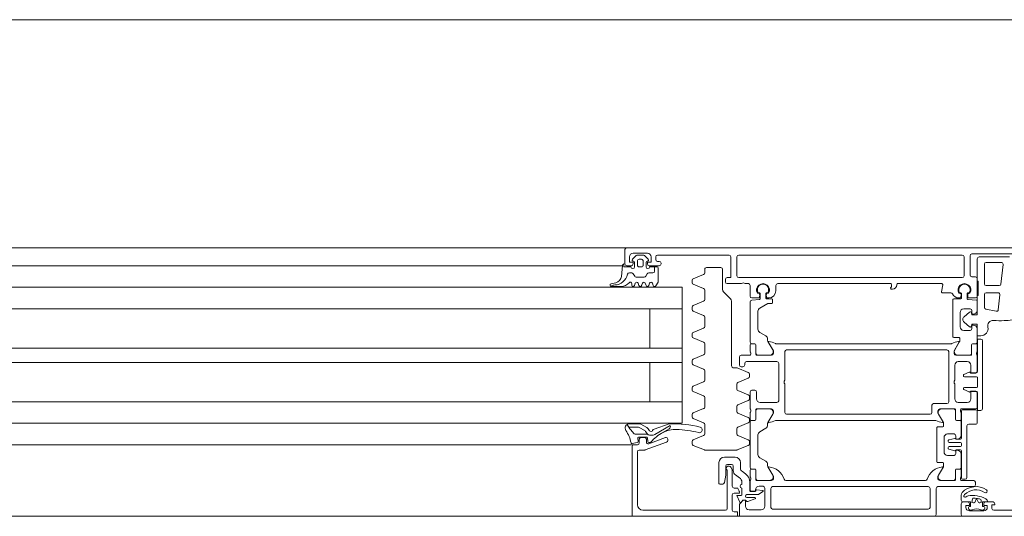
# Model space of a CAD drawing. Header units: centimetres. Extents: x -2424 to 1783, y 5 to 2907.
# Tile 84 of 99: x 365 to 392, y 1664 to 1678. Entities that reach past the tile are written whole.
import ezdxf

# ---------------------------------------------------------------- set-up
doc = ezdxf.new("R2010")
doc.units = ezdxf.units.CM
doc.linetypes.add('Długa kreska', pattern=[142.875, 95.25, -47.625])
for name, color, linetype, lineweight in [('A-DETL', 90, 'Continuous', 9), ('A-DETL-GENF', 92, 'Continuous', 9), ('A-DOOR', 31, 'Continuous', 13)]:
    doc.layers.add(name, color=color, linetype=linetype, lineweight=lineweight)

msp = doc.modelspace()

# ---------------------------------------------------------------- linework, layer by layer
at = {"layer": 'A-DETL', "color": 251, "linetype": 'Długa kreska', "lineweight": 9}
msp.add_line((536.377, 1678.001), (3.377, 1678.001), dxfattribs=at)
at = {"layer": 'A-DETL-GENF', "color": 251, "lineweight": 9}
for p, q in [((339.277, 1671.626), (488.477, 1671.626)), ((359.377, 1671.126), (378.227, 1671.126)), ((359.377, 1670.526), (378.227, 1670.526)), ((359.377, 1669.926), (378.227, 1669.926)), ((359.377, 1668.826), (378.227, 1668.826)), ((359.377, 1668.426), (378.227, 1668.426)), ((359.377, 1667.326), (378.227, 1667.326)), ((359.377, 1666.726), (378.227, 1666.726)), ((378.227, 1666.126), (354.864, 1666.126)), ((489.377, 1664.126), (338.377, 1664.126))]:
    msp.add_line(p, q, dxfattribs=at)
at = {"layer": 'A-DOOR', "color": 251, "lineweight": 9}
for p, q in [((381.627, 1671.626), (376.427, 1671.626)), ((381.577, 1671.176), (381.577, 1671.576)), ((381.627, 1671.626), (393.427, 1671.626)), ((382.207, 1671.476), (381.807, 1671.476)), ((392.567, 1671.456), (391.277, 1671.456)), ((381.786, 1671.307), (381.89, 1671.411)), ((381.817, 1671.256), (381.807, 1671.256)), ((381.847, 1671.096), (381.847, 1671.226)), ((381.925, 1671.426), (382.089, 1671.426)), ((381.927, 1671.256), (381.927, 1671.146)), ((382.037, 1671.306), (381.977, 1671.306)), ((382.087, 1671.146), (382.087, 1671.256)), ((382.124, 1671.411), (382.228, 1671.307)), ((382.167, 1671.226), (382.167, 1671.096)), ((382.207, 1671.256), (382.197, 1671.256)), ((382.437, 1671.376), (382.437, 1671.296)), ((384.487, 1671.426), (382.487, 1671.426)), ((382.487, 1671.246), (382.537, 1671.246)), ((382.587, 1671.196), (382.587, 1671.176)), ((384.707, 1671.376), (384.707, 1670.846)), ((391.007, 1671.426), (384.757, 1671.426)), ((391.057, 1670.846), (391.057, 1671.376)), ((391.227, 1671.406), (391.227, 1670.866)), ((392.327, 1671.371), (391.477, 1671.371)), ((391.677, 1671.221), (392.097, 1671.221)), ((381.505, 1671.126), (376.427, 1671.126)), ((381.48, 1670.828), (381.507, 1671.136)), ((381.757, 1671.126), (381.627, 1671.126)), ((381.766, 1670.926), (381.701, 1670.926)), ((381.977, 1671.096), (382.037, 1671.096)), ((382.355, 1670.926), (382.244, 1670.926)), ((382.537, 1671.126), (382.257, 1671.126)), ((382.267, 1671.096), (382.477, 1671.096)), ((382.405, 1671.096), (382.405, 1670.976)), ((383.807, 1670.929), (383.807, 1671.026)), ((383.857, 1671.076), (384.257, 1671.076)), ((384.307, 1671.026), (384.307, 1670.467)), ((391.627, 1670.621), (391.627, 1671.171)), ((392.146, 1671.165), (392.089, 1670.615)), ((381.193, 1670.625), (381.319, 1670.649)), ((381.85, 1670.831), (381.809, 1670.901)), ((381.868, 1670.636), (381.845, 1670.575)), ((382.117, 1670.806), (381.893, 1670.806)), ((381.968, 1670.575), (381.945, 1670.636)), ((382.068, 1670.636), (382.045, 1670.575)), ((382.168, 1670.575), (382.145, 1670.636)), ((382.2, 1670.901), (382.16, 1670.831)), ((382.268, 1670.636), (382.245, 1670.575)), ((382.368, 1670.575), (382.345, 1670.636)), ((383.457, 1670.723), (383.457, 1670.648)), ((383.488, 1670.763), (383.776, 1670.883)), ((384.387, 1670.676), (384.387, 1670.746)), ((384.757, 1670.796), (391.007, 1670.796)), ((391.277, 1670.816), (391.377, 1670.816)), ((391.427, 1670.766), (391.427, 1670.276)), ((381.203, 1670.568), (381.176, 1670.554)), ((381.468, 1670.546), (381.2, 1670.546)), ((381.767, 1670.586), (381.767, 1670.626)), ((383.776, 1670.488), (383.488, 1670.608)), ((383.807, 1670.179), (383.807, 1670.442)), ((384.336, 1670.396), (384.528, 1670.205)), ((384.837, 1670.626), (384.437, 1670.626)), ((385.027, 1670.626), (384.937, 1670.626)), ((385.077, 1670.276), (385.077, 1670.576)), ((385.281, 1670.356), (385.314, 1670.356)), ((385.337, 1670.366), (385.301, 1670.366)), ((385.572, 1670.366), (385.537, 1670.366)), ((385.559, 1670.356), (385.593, 1670.356)), ((385.797, 1670.576), (385.797, 1670.426)), ((389.007, 1670.626), (385.847, 1670.626)), ((389.057, 1670.476), (389.022, 1670.476)), ((389.177, 1670.606), (389.177, 1670.596)), ((390.435, 1670.626), (389.197, 1670.626)), ((390.427, 1670.401), (390.464, 1670.59)), ((390.687, 1670.366), (390.457, 1670.366)), ((390.911, 1670.356), (390.944, 1670.356)), ((390.931, 1670.366), (390.967, 1670.366)), ((391.167, 1670.366), (391.202, 1670.366)), ((391.189, 1670.356), (391.223, 1670.356)), ((392.039, 1670.571), (391.677, 1670.571)), ((391.677, 1670.371), (392.007, 1670.371)), ((383.488, 1670.013), (383.776, 1670.133)), ((384.557, 1670.134), (384.557, 1668.326)), ((385.077, 1668.997), (385.077, 1670.115)), ((385.122, 1670.165), (385.339, 1670.184)), ((385.317, 1670.226), (385.127, 1670.226)), ((385.344, 1670.323), (385.337, 1670.244)), ((385.357, 1670.204), (385.357, 1670.346)), ((385.517, 1670.346), (385.517, 1670.221)), ((385.536, 1670.244), (385.529, 1670.323)), ((385.537, 1670.201), (385.687, 1670.201)), ((385.597, 1670.226), (385.556, 1670.226)), ((385.707, 1670.181), (385.707, 1670.091)), ((390.747, 1670.181), (390.747, 1669.141)), ((390.967, 1670.201), (390.767, 1670.201)), ((390.947, 1670.226), (390.911, 1670.226)), ((390.974, 1670.323), (390.967, 1670.244)), ((390.987, 1670.346), (390.987, 1670.221)), ((391.147, 1670.204), (391.147, 1670.346)), ((391.166, 1670.244), (391.159, 1670.323)), ((391.409, 1670.163), (391.165, 1670.184)), ((391.377, 1670.226), (391.186, 1670.226)), ((391.427, 1669.88), (391.427, 1670.143)), ((391.627, 1669.963), (391.627, 1670.321)), ((392.057, 1670.315), (392.013, 1669.897)), ((376.427, 1669.926), (383.177, 1669.926)), ((383.457, 1669.973), (383.457, 1669.898)), ((383.776, 1669.738), (383.488, 1669.858)), ((385.297, 1669.857), (385.297, 1669.35)), ((390.947, 1669.421), (390.947, 1669.821)), ((391.047, 1669.921), (391.227, 1669.921)), ((391.213, 1669.83), (391.061, 1669.702)), ((391.277, 1669.871), (391.277, 1669.796)), ((391.953, 1669.853), (391.666, 1669.914)), ((383.807, 1669.429), (383.807, 1669.692)), ((391.061, 1669.549), (391.213, 1669.421)), ((391.308, 1669.771), (391.353, 1669.783)), ((383.488, 1669.263), (383.776, 1669.383)), ((385.347, 1669.263), (385.517, 1669.165)), ((391.227, 1669.321), (391.047, 1669.321)), ((391.277, 1669.446), (391.277, 1669.371)), ((391.353, 1669.458), (391.308, 1669.47)), ((391.427, 1668.997), (391.427, 1669.361)), ((383.457, 1669.223), (383.457, 1669.148)), ((383.776, 1668.988), (383.488, 1669.108)), ((385.567, 1669.079), (385.567, 1669.034)), ((385.574, 1669.009), (385.708, 1668.777)), ((390.767, 1669.121), (390.917, 1669.121)), ((390.93, 1669.009), (390.796, 1668.777)), ((390.937, 1669.101), (390.937, 1669.034)), ((391.577, 1667.136), (391.577, 1669.026)), ((383.807, 1668.679), (383.807, 1668.942)), ((385.077, 1668.726), (385.077, 1668.916)), ((385.107, 1668.946), (385.206, 1668.946)), ((385.207, 1668.947), (385.127, 1668.947)), ((385.236, 1668.916), (385.236, 1668.646)), ((385.237, 1668.677), (385.237, 1668.917)), ((385.809, 1668.946), (390.694, 1668.946)), ((386.047, 1668.726), (386.047, 1667.926)), ((390.577, 1668.776), (386.097, 1668.776)), ((390.627, 1667.326), (390.627, 1668.726)), ((391.267, 1668.677), (391.267, 1668.917)), ((391.268, 1668.646), (391.268, 1668.916)), ((391.297, 1668.947), (391.377, 1668.947)), ((391.298, 1668.946), (391.397, 1668.946)), ((391.427, 1668.916), (391.427, 1668.726)), ((383.457, 1668.473), (383.457, 1668.398)), ((383.488, 1668.513), (383.776, 1668.633)), ((384.777, 1668.356), (384.777, 1668.576)), ((384.827, 1668.626), (385.077, 1668.626)), ((385.827, 1668.446), (384.977, 1668.446)), ((385.097, 1668.654), (385.097, 1668.697)), ((385.256, 1668.626), (385.677, 1668.626)), ((385.621, 1668.627), (385.287, 1668.627)), ((390.827, 1668.626), (391.248, 1668.626)), ((390.882, 1668.627), (391.217, 1668.627)), ((391.147, 1668.446), (390.897, 1668.446)), ((391.407, 1668.697), (391.407, 1668.654)), ((391.427, 1668.626), (391.427, 1668.186)), ((383.776, 1668.238), (383.488, 1668.358)), ((383.807, 1667.929), (383.807, 1668.192)), ((384.607, 1668.276), (384.697, 1668.276)), ((384.716, 1668.272), (385.026, 1668.143)), ((384.877, 1668.306), (384.827, 1668.306)), ((384.927, 1668.396), (384.927, 1668.356)), ((385.877, 1667.356), (385.877, 1668.396)), ((390.797, 1668.346), (390.797, 1667.926)), ((391.196, 1668.152), (391.054, 1668.085)), ((383.488, 1667.763), (383.776, 1667.883)), ((385.026, 1667.988), (384.738, 1667.868)), ((385.057, 1668.097), (385.057, 1668.034)), ((391.037, 1668.058), (391.037, 1668.056)), ((391.067, 1668.026), (391.407, 1668.026)), ((391.387, 1668.126), (391.237, 1668.126)), ((391.437, 1667.996), (391.437, 1667.756)), ((383.457, 1667.723), (383.457, 1667.648)), ((383.776, 1667.488), (383.488, 1667.608)), ((384.707, 1667.822), (384.707, 1667.682)), ((384.738, 1667.636), (385.026, 1667.517)), ((385.127, 1667.646), (385.207, 1667.646)), ((386.047, 1667.826), (386.047, 1667.026)), ((390.797, 1667.826), (390.797, 1667.406)), ((391.037, 1667.696), (391.037, 1667.693)), ((391.054, 1667.666), (391.196, 1667.599)), ((391.407, 1667.726), (391.067, 1667.726)), ((391.237, 1667.626), (391.387, 1667.626)), ((376.427, 1667.326), (383.177, 1667.326)), ((383.807, 1667.179), (383.807, 1667.442)), ((385.026, 1667.361), (384.738, 1667.242)), ((385.057, 1667.47), (385.057, 1667.407)), ((385.077, 1667.126), (385.077, 1667.596)), ((385.257, 1667.596), (385.257, 1667.406)), ((391.427, 1667.566), (391.427, 1667.176)), ((383.488, 1667.013), (383.776, 1667.133)), ((384.707, 1667.196), (384.707, 1667.056)), ((385.097, 1667.054), (385.097, 1667.097)), ((385.236, 1667.106), (385.236, 1666.836)), ((385.237, 1666.835), (385.237, 1667.075)), ((385.677, 1667.126), (385.256, 1667.126)), ((385.287, 1667.125), (385.621, 1667.125)), ((385.357, 1667.306), (385.827, 1667.306)), ((390.157, 1667.026), (390.157, 1667.226)), ((390.207, 1667.276), (390.577, 1667.276)), ((390.798, 1667.126), (390.377, 1667.126)), ((390.432, 1667.125), (390.767, 1667.125)), ((390.817, 1667.075), (390.817, 1666.835)), ((390.818, 1666.836), (390.818, 1667.106)), ((390.897, 1667.306), (391.147, 1667.306)), ((390.957, 1667.097), (390.957, 1667.054)), ((391.377, 1667.126), (390.977, 1667.126)), ((390.987, 1667.071), (390.987, 1666.311)), ((391.397, 1667.101), (391.017, 1667.101)), ((391.427, 1666.731), (391.427, 1667.071)), ((383.457, 1666.973), (383.457, 1666.898)), ((383.776, 1666.738), (383.488, 1666.858)), ((384.738, 1667.009), (385.026, 1666.89)), ((385.057, 1666.844), (385.057, 1666.781)), ((385.077, 1666.836), (385.077, 1667.026)), ((385.206, 1666.806), (385.107, 1666.806)), ((385.127, 1666.805), (385.207, 1666.805)), ((385.708, 1666.975), (385.574, 1666.742)), ((390.244, 1666.806), (385.809, 1666.806)), ((386.097, 1666.976), (390.107, 1666.976)), ((390.48, 1666.742), (390.346, 1666.975)), ((390.847, 1666.805), (390.927, 1666.805)), ((390.947, 1666.806), (390.848, 1666.806)), ((390.977, 1667.026), (390.977, 1666.836)), ((381.717, 1666.565), (381.643, 1666.694)), ((381.687, 1666.617), (381.911, 1666.617)), ((381.699, 1666.71), (381.963, 1666.71)), ((381.992, 1666.597), (382.111, 1666.533)), ((382.021, 1666.696), (382.188, 1666.605)), ((382.227, 1666.571), (382.267, 1666.516)), ((382.397, 1666.562), (382.81, 1666.705)), ((382.415, 1666.411), (382.844, 1666.662)), ((382.812, 1666.572), (382.574, 1666.428)), ((383.807, 1666.429), (383.807, 1666.692)), ((384.707, 1666.569), (384.707, 1666.429)), ((385.026, 1666.734), (384.738, 1666.615)), ((385.077, 1665.497), (385.077, 1666.755)), ((385.517, 1666.586), (385.347, 1666.488)), ((385.567, 1666.717), (385.567, 1666.672)), ((390.297, 1665.646), (390.297, 1666.606)), ((390.317, 1666.626), (390.467, 1666.626)), ((390.487, 1666.646), (390.487, 1666.717)), ((390.977, 1666.755), (390.977, 1666.385)), ((391.137, 1665.211), (391.137, 1666.651)), ((391.187, 1666.701), (391.397, 1666.701)), ((381.936, 1666.307), (381.947, 1666.217)), ((382.176, 1666.341), (381.965, 1666.341)), ((381.977, 1666.176), (381.977, 1666.276)), ((382.027, 1666.326), (382.127, 1666.326)), ((382.177, 1666.276), (382.177, 1666.2)), ((382.219, 1666.212), (382.206, 1666.314)), ((382.244, 1666.153), (382.71, 1666.323)), ((382.266, 1666.397), (382.364, 1666.397)), ((382.777, 1666.276), (382.777, 1666.244)), ((383.457, 1666.223), (383.457, 1666.148)), ((383.488, 1666.263), (383.776, 1666.383)), ((384.738, 1666.383), (385.026, 1666.263)), ((385.297, 1666.401), (385.297, 1665.85)), ((390.497, 1666.326), (390.497, 1665.926)), ((390.777, 1666.426), (390.597, 1666.426)), ((390.611, 1666.229), (390.611, 1666.216)), ((390.801, 1666.303), (390.633, 1666.258)), ((390.827, 1666.301), (390.827, 1666.376)), ((390.903, 1666.288), (390.858, 1666.276)), ((381.827, 1666.126), (376.427, 1666.126)), ((381.923, 1666.183), (381.784, 1666.156)), ((381.827, 1666.126), (381.927, 1666.126)), ((382.128, 1665.976), (381.977, 1665.976)), ((382.744, 1666.197), (382.145, 1665.979)), ((382.275, 1666.186), (382.248, 1666.186)), ((383.798, 1665.979), (383.488, 1666.108)), ((384.697, 1665.976), (383.817, 1665.976)), ((385.026, 1666.108), (384.716, 1665.979)), ((385.057, 1666.217), (385.057, 1666.154)), ((390.611, 1666.046), (390.611, 1666.032)), ((390.633, 1666.003), (390.801, 1665.958)), ((390.641, 1666.186), (390.957, 1666.186)), ((390.957, 1666.076), (390.641, 1666.076)), ((390.827, 1665.981), (390.957, 1665.981)), ((390.827, 1665.876), (390.827, 1665.951)), ((390.858, 1665.975), (390.903, 1665.963)), ((390.987, 1666.156), (390.987, 1666.106)), ((390.987, 1665.951), (390.987, 1665.191)), ((381.927, 1665.926), (381.927, 1664.446)), ((384.357, 1665.776), (384.657, 1665.776)), ((385.347, 1665.763), (385.517, 1665.665)), ((390.597, 1665.826), (390.777, 1665.826)), ((390.977, 1665.866), (390.977, 1665.497)), ((384.207, 1665.046), (384.207, 1665.626)), ((384.407, 1665.446), (384.407, 1665.476)), ((384.557, 1665.576), (384.447, 1665.576)), ((384.457, 1665.526), (384.495, 1665.526)), ((384.54, 1665.498), (384.571, 1665.436)), ((384.577, 1665.414), (384.577, 1664.966)), ((384.607, 1665.404), (384.607, 1665.526)), ((384.807, 1665.626), (384.807, 1665.476)), ((385.077, 1665.226), (385.077, 1665.416)), ((385.107, 1665.446), (385.206, 1665.446)), ((385.207, 1665.447), (385.127, 1665.447)), ((385.236, 1665.416), (385.236, 1665.146)), ((385.237, 1665.177), (385.237, 1665.417)), ((385.567, 1665.579), (385.567, 1665.534)), ((385.574, 1665.509), (385.708, 1665.277)), ((390.467, 1665.626), (390.317, 1665.626)), ((390.346, 1665.277), (390.48, 1665.509)), ((390.487, 1665.534), (390.487, 1665.606)), ((390.817, 1665.417), (390.817, 1665.177)), ((390.818, 1665.146), (390.818, 1665.416)), ((390.927, 1665.447), (390.847, 1665.447)), ((390.848, 1665.446), (390.947, 1665.446)), ((390.977, 1665.416), (390.977, 1665.226)), ((384.783, 1665.202), (384.671, 1665.281)), ((384.86, 1665.374), (384.944, 1665.315)), ((385.077, 1664.876), (385.077, 1665.126)), ((385.097, 1665.154), (385.097, 1665.197)), ((385.256, 1665.126), (385.677, 1665.126)), ((385.621, 1665.127), (385.287, 1665.127)), ((386.077, 1665.126), (389.977, 1665.126)), ((390.377, 1665.126), (390.798, 1665.126)), ((390.767, 1665.127), (390.432, 1665.127)), ((390.957, 1665.197), (390.957, 1665.154)), ((390.977, 1665.126), (391.327, 1665.126)), ((391.017, 1665.161), (391.087, 1665.161)), ((384.314, 1665.026), (384.227, 1665.026)), ((384.627, 1664.916), (384.719, 1664.916)), ((384.847, 1665.016), (384.847, 1665.079)), ((384.847, 1664.726), (384.847, 1664.916)), ((385.072, 1665.069), (385.072, 1664.841)), ((385.239, 1664.841), (385.239, 1664.847)), ((385.261, 1664.867), (385.427, 1664.851)), ((385.437, 1664.966), (385.327, 1664.966)), ((385.487, 1664.406), (385.487, 1664.916)), ((385.657, 1664.906), (385.657, 1664.376)), ((390.057, 1664.956), (385.707, 1664.956)), ((390.107, 1664.376), (390.107, 1664.906)), ((390.277, 1664.906), (390.277, 1664.176)), ((391.327, 1664.956), (390.327, 1664.956)), ((391.377, 1665.076), (391.377, 1665.006)), ((384.577, 1664.726), (384.577, 1664.296)), ((385.283, 1664.731), (384.987, 1664.731)), ((384.987, 1664.651), (385.207, 1664.651)), ((385.213, 1664.612), (385.01, 1664.542)), ((385.092, 1664.821), (385.219, 1664.821)), ((385.435, 1664.814), (385.309, 1664.738)), ((385.047, 1664.306), (385.387, 1664.306)), ((385.707, 1664.326), (390.057, 1664.326)), ((390.977, 1664.476), (390.977, 1664.176)), ((391.157, 1664.526), (391.027, 1664.526)), ((391.189, 1664.329), (391.213, 1664.304)), ((391.601, 1664.304), (391.625, 1664.329)), ((391.867, 1664.526), (391.657, 1664.526)), ((381.777, 1664.126), (376.427, 1664.126)), ((382.077, 1664.296), (384.387, 1664.296)), ((391.607, 1664.276), (391.207, 1664.276)), ((391.234, 1664.296), (391.264, 1664.296)), ((391.55, 1664.296), (391.58, 1664.296)), ((393.177, 1664.296), (391.887, 1664.296))]:
    msp.add_line(p, q, dxfattribs=at)
at = {"layer": 'A-DOOR', "color": 251, "lineweight": 9, "flags": 128}
for points in [[(381.707, 1671.376), (381.707, 1671.226), (381.807, 1671.226), (381.807, 1671.176)], [(382.207, 1671.176), (382.207, 1671.226), (382.307, 1671.226), (382.307, 1671.376)], [(384.437, 1670.796), (384.537, 1670.796), (384.537, 1671.376)], [(391.427, 1671.321), (391.427, 1670.696), (391.447, 1670.696), (391.447, 1670.296), (391.427, 1670.296), (391.427, 1669.756), (391.277, 1669.756), (391.261, 1669.815)], [(381.547, 1671.176), (381.547, 1671.096), (381.747, 1671.096)], [(382.507, 1671.066), (382.507, 1670.666), (382.441, 1670.566)], [(376.427, 1666.726), (383.177, 1666.726), (383.177, 1670.526), (376.427, 1670.526)], [(389.002, 1670.496), (389.002, 1670.502), (389.027, 1670.536), (389.027, 1670.606)], [(382.277, 1669.926), (382.277, 1668.826), (383.177, 1668.826), (376.427, 1668.826)], [(385.687, 1670.071), (385.572, 1670.071), (385.347, 1669.944)], [(391.261, 1669.436), (391.277, 1669.496), (391.427, 1669.496), (391.427, 1669.171), (391.527, 1669.171)], [(385.727, 1668.676), (385.727, 1668.746), (385.589, 1668.985)], [(390.915, 1668.985), (390.777, 1668.746), (390.777, 1668.676)], [(391.527, 1669.076), (391.437, 1669.076), (391.437, 1668.176)], [(382.277, 1667.326), (382.277, 1668.426), (383.177, 1668.426), (376.427, 1668.426)], [(391.377, 1668.136), (391.247, 1668.136), (391.247, 1668.346)], [(391.247, 1667.406), (391.247, 1667.616), (391.377, 1667.616)], [(391.437, 1667.576), (391.437, 1667.086), (391.527, 1667.086)], [(385.589, 1666.766), (385.727, 1667.006), (385.727, 1667.076)], [(390.327, 1667.076), (390.327, 1667.006), (390.465, 1666.766)], [(382.166, 1666.484), (382.204, 1666.422), (381.868, 1666.422)], [(390.957, 1666.281), (390.827, 1666.281), (390.826, 1666.287)], [(384.627, 1664.246), (384.727, 1664.246), (384.727, 1664.126), (381.777, 1664.126), (381.777, 1666.076)], [(384.397, 1665.526), (384.397, 1665.276), (384.364, 1665.068)], [(384.437, 1664.346), (384.437, 1665.426), (384.427, 1665.426)], [(385.727, 1665.176), (385.727, 1665.246), (385.589, 1665.485)], [(390.465, 1665.485), (390.327, 1665.246), (390.327, 1665.176)], [(384.737, 1664.905), (384.775, 1664.83), (384.777, 1664.776), (384.627, 1664.776)], [(385.227, 1664.866), (385.227, 1664.826), (385.127, 1664.826)], [(384.789, 1664.519), (384.707, 1664.706), (384.827, 1664.706)], [(390.227, 1664.126), (384.777, 1664.126), (384.777, 1664.466), (384.887, 1664.576), (384.947, 1664.576), (384.947, 1664.406)], [(384.942, 1664.576), (384.877, 1664.576), (384.822, 1664.514)], [(390.977, 1664.719), (390.977, 1664.711), (390.977, 1664.576)], [(391.027, 1664.126), (399.677, 1664.126), (399.677, 1664.466), (399.567, 1664.576), (399.507, 1664.576), (399.507, 1664.406)], [(391.027, 1664.526), (391.237, 1664.526), (391.237, 1664.396), (391.207, 1664.396)], [(391.107, 1664.376), (391.107, 1664.426), (391.207, 1664.426), (391.207, 1664.476)], [(391.607, 1664.396), (391.577, 1664.396), (391.577, 1664.526), (391.717, 1664.526)], [(391.607, 1664.476), (391.607, 1664.426), (391.707, 1664.426), (391.707, 1664.376)], [(391.837, 1664.346), (391.837, 1664.446), (391.917, 1664.446), (391.917, 1664.476)]]:
    msp.add_lwpolyline(points, dxfattribs=at)
for points in [[(391.294, 1664.61), (391.277, 1664.513), (391.317, 1664.498), (391.277, 1664.513)], [(391.354, 1664.514), (391.407, 1664.627), (391.46, 1664.514), (391.407, 1664.627)], [(391.497, 1664.498), (391.537, 1664.513), (391.531, 1664.576), (391.537, 1664.513)]]:
    msp.add_lwpolyline(points, close=True, dxfattribs=at)
at = {"layer": 'A-DOOR', "color": 251, "lineweight": 9}
for centre, radius, start, end in [((381.627, 1671.576), 0.05, 90, 180), ((381.807, 1671.376), 0.1, 90, 180), ((382.207, 1671.376), 0.1, 0, 90), ((391.277, 1671.406), 0.05, 90, 180), ((381.807, 1671.286), 0.03, 135.0034, 269.9945), ((381.817, 1671.226), 0.03, 0, 90), ((381.925, 1671.376), 0.05, 90, 135.0202), ((381.977, 1671.256), 0.05, 89.9979, 180.0021), ((382.037, 1671.256), 0.05, 359.9979, 90.0021), ((382.089, 1671.376), 0.05, 44.9723, 90), ((382.197, 1671.226), 0.03, 90, 180), ((382.207, 1671.286), 0.03, 269.9999, 45.0019), ((382.487, 1671.376), 0.05, 90, 180), ((382.487, 1671.296), 0.05, 180, 270), ((382.537, 1671.196), 0.05, 0, 90), ((384.487, 1671.376), 0.05, 0, 90), ((384.757, 1671.376), 0.05, 90, 180), ((391.007, 1671.376), 0.05, 0, 90), ((391.477, 1671.321), 0.05, 90, 180), ((391.677, 1671.171), 0.05, 90, 180), ((392.097, 1671.171), 0.05, 354, 90), ((381.547, 1671.136), 0.04, 90.0001, 179.9994), ((381.627, 1671.176), 0.05, 180, 270), ((381.701, 1670.876), 0.05, 90, 167.8734), ((381.797, 1671.096), 0.05, 180, 0), ((381.757, 1671.176), 0.05, 270, 0), ((381.766, 1670.876), 0.05, 30, 90), ((381.977, 1671.146), 0.05, 179.9989, 270.0011), ((382.037, 1671.146), 0.05, 269.9989, 0.0011), ((382.217, 1671.096), 0.05, 179.9994, 359.9994), ((382.244, 1670.876), 0.05, 90, 150), ((382.257, 1671.176), 0.05, 180, 270), ((382.355, 1670.976), 0.05, 270, 0), ((382.477, 1671.066), 0.03, 0, 90), ((382.537, 1671.176), 0.05, 270, 0), ((383.757, 1670.929), 0.05, 292.5001, 0.0001), ((383.857, 1671.026), 0.05, 90.0001, 180.0001), ((384.257, 1671.026), 0.05, 0.0001, 90.0001), ((381.28, 1670.97), 0.381, 271.8995, 347.3401), ((381.281, 1670.846), 0.2, 281.0025, 354.9918), ((381.468, 1670.846), 0.3, 269.9987, 319.6802), ((381.727, 1670.626), 0.04, 360, 139.6792), ((381.893, 1670.856), 0.05, 210, 270), ((381.907, 1670.626), 0.04, 15.0002, 164.9998), ((382.107, 1670.626), 0.04, 15.0002, 164.9998), ((382.117, 1670.856), 0.05, 270, 330), ((382.307, 1670.626), 0.04, 15.0002, 164.9998), ((383.507, 1670.717), 0.05, 112.5001, 172.8548), ((383.507, 1670.654), 0.05, 187.1453, 247.5001), ((384.437, 1670.746), 0.05, 90, 180), ((384.437, 1670.676), 0.05, 180, 270), ((384.757, 1670.846), 0.05, 180, 270), ((384.887, 1670.573), 0.0725, 46.3972, 133.6028), ((391.007, 1670.846), 0.05, 270, 0), ((391.277, 1670.866), 0.05, 180, 270), ((391.377, 1670.766), 0.05, 0, 90), ((381.2, 1670.586), 0.04, 101.0106, 270.0809), ((381.326, 1670.248), 0.343, 95.6011, 111.0537), ((381.807, 1670.586), 0.04, 179.9998, 345.0003), ((382.007, 1670.586), 0.04, 194.9996, 345.0004), ((382.207, 1670.586), 0.04, 194.9996, 345.0004), ((382.407, 1670.586), 0.04, 194.9995, 330.0003), ((383.757, 1670.442), 0.05, 0.0001, 67.5001), ((384.407, 1670.467), 0.1, 180.0001, 225.0001), ((385.027, 1670.576), 0.05, 0, 90), ((385.437, 1670.446), 0.18, 330, 210), ((385.437, 1670.451), 0.16, 327.91, 212.09), ((385.314, 1670.326), 0.03, 355, 90), ((385.337, 1670.346), 0.02, 0, 90), ((385.537, 1670.346), 0.02, 90, 180), ((385.559, 1670.326), 0.03, 90, 185), ((385.597, 1670.426), 0.2, 270, 0), ((385.847, 1670.576), 0.05, 90, 180), ((389.022, 1670.502), 0.02, 135, 180), ((389.022, 1670.496), 0.02, 180, 270), ((389.007, 1670.606), 0.02, 0, 90), ((389.057, 1670.596), 0.12, 270, 0), ((389.197, 1670.606), 0.02, 90, 180), ((390.457, 1670.396), 0.03, 169, 270), ((390.435, 1670.596), 0.03, 349, 90), ((390.687, 1670.316), 0.05, 26.1039, 90), ((391.067, 1670.446), 0.18, 330, 210), ((391.067, 1670.451), 0.16, 327.9154, 212.0846), ((390.944, 1670.326), 0.03, 355, 90), ((390.967, 1670.346), 0.02, 0, 90), ((391.167, 1670.346), 0.02, 90, 180), ((391.189, 1670.326), 0.03, 90, 185), ((391.677, 1670.621), 0.05, 180, 270), ((391.677, 1670.321), 0.05, 90, 180), ((392.007, 1670.321), 0.05, 354, 90), ((392.039, 1670.621), 0.05, 270, 354), ((383.757, 1670.179), 0.05, 292.5001, 0.0001), ((384.457, 1670.134), 0.1, 0.0001, 45.0001), ((385.127, 1670.276), 0.05, 180, 270), ((385.127, 1670.115), 0.05, 95, 180), ((385.317, 1670.246), 0.02, 270, 355), ((385.337, 1670.204), 0.02, 275, 0), ((385.537, 1670.221), 0.02, 180, 270), ((385.556, 1670.246), 0.02, 185, 270), ((385.687, 1670.181), 0.02, 0, 90), ((385.687, 1670.091), 0.02, 270, 0), ((390.911, 1670.426), 0.2, 206.1039, 270), ((390.767, 1670.181), 0.02, 90, 180), ((390.947, 1670.246), 0.02, 270, 355), ((390.967, 1670.221), 0.02, 270, 0), ((391.167, 1670.204), 0.02, 180, 265), ((391.186, 1670.246), 0.02, 185, 270), ((391.377, 1670.276), 0.05, 270, 0), ((391.407, 1670.143), 0.02, 0, 85), ((383.507, 1669.967), 0.05, 112.5001, 172.8548), ((383.507, 1669.904), 0.05, 187.1453, 247.5001), ((385.397, 1669.857), 0.1, 120, 180), ((385.572, 1670.051), 0.02, 90, 120), ((391.047, 1669.821), 0.1, 90, 180), ((391.232, 1669.807), 0.03, 14.9951, 130), ((391.227, 1669.871), 0.05, 0, 90), ((391.327, 1669.88), 0.1, 285, 0), ((391.677, 1669.963), 0.05, 180, 258), ((391.963, 1669.902), 0.05, 258, 354), ((383.757, 1669.692), 0.05, 0.0001, 67.5001), ((391.125, 1669.626), 0.1, 130, 230), ((391.302, 1669.796), 0.025, 180, 285), ((391.868, 1669.448), 0.15, 84.6048, 195.6887), ((392.07, 1671.589), 2, 264.6048, 273.2163), ((392.042, 1672.088), 2.5, 273.2163, 283.531), ((383.507, 1669.217), 0.05, 112.5001, 172.8548), ((383.757, 1669.429), 0.05, 292.5001, 0.0001), ((385.397, 1669.35), 0.1, 180, 240), ((391.047, 1669.421), 0.1, 180, 270), ((391.232, 1669.444), 0.03, 230, 345.0049), ((391.227, 1669.371), 0.05, 270, 0), ((391.302, 1669.446), 0.025, 75, 180), ((391.327, 1669.361), 0.1, 0, 75), ((391.527, 1669.371), 0.2, 270, 10.6504), ((383.507, 1669.154), 0.05, 187.1453, 247.5001), ((383.757, 1668.942), 0.05, 0.0001, 67.5001), ((385.127, 1668.997), 0.05, 180, 270), ((385.467, 1669.079), 0.1, 0, 60), ((385.617, 1669.034), 0.05, 180, 210), ((385.601, 1668.992), 0.0138, 84.6714, 210), ((385.555, 1668.508), 0.5, 62.5097, 84.6714), ((390.948, 1668.508), 0.5, 95.3286, 117.4903), ((390.767, 1669.141), 0.02, 180, 270), ((390.903, 1668.992), 0.0138, 330, 95.3286), ((390.917, 1669.101), 0.02, 0, 90), ((390.887, 1669.034), 0.05, 330, 0), ((391.377, 1668.997), 0.05, 270, 0), ((391.527, 1669.026), 0.05, 0, 90), ((385.107, 1668.916), 0.03, 90, 180), ((385.067, 1668.697), 0.03, 0, 70.5288), ((385.206, 1668.916), 0.03, 0, 90), ((385.207, 1668.917), 0.03, 0, 90), ((385.621, 1668.727), 0.1, 270, 30), ((385.809, 1668.996), 0.05, 242.5097, 270), ((386.097, 1668.726), 0.05, 90, 180), ((390.577, 1668.726), 0.05, 0, 90), ((390.694, 1668.996), 0.05, 270, 297.4903), ((390.882, 1668.727), 0.1, 150, 270), ((391.297, 1668.917), 0.03, 90, 180), ((391.298, 1668.916), 0.03, 90, 180), ((391.397, 1668.916), 0.03, 0, 90), ((391.437, 1668.697), 0.03, 109.4712, 180), ((383.507, 1668.467), 0.05, 112.5001, 172.8548), ((383.757, 1668.679), 0.05, 292.5001, 0.0001), ((384.827, 1668.576), 0.05, 90, 180), ((384.977, 1668.396), 0.05, 90, 180), ((385.067, 1668.654), 0.03, 289.4712, 0), ((385.256, 1668.646), 0.02, 180, 270), ((385.287, 1668.677), 0.05, 180, 270), ((385.677, 1668.676), 0.05, 270, 0), ((385.827, 1668.396), 0.05, 0, 90), ((390.827, 1668.676), 0.05, 180, 270), ((390.897, 1668.346), 0.1, 90, 180), ((391.147, 1668.346), 0.1, 0, 90), ((391.217, 1668.677), 0.05, 270, 0), ((391.248, 1668.646), 0.02, 270, 0), ((391.437, 1668.654), 0.03, 180, 250.5288), ((383.507, 1668.404), 0.05, 187.1453, 247.5001), ((383.757, 1668.192), 0.05, 0.0001, 67.5001), ((384.607, 1668.326), 0.05, 180.0001, 270.0001), ((384.697, 1668.226), 0.05, 67.5001, 90.0001), ((384.827, 1668.356), 0.05, 180, 270), ((384.877, 1668.356), 0.05, 270, 0), ((391.209, 1668.124), 0.03, 21.7118, 115), ((391.377, 1668.186), 0.05, 270, 0), ((391.387, 1668.176), 0.05, 270, 0), ((383.757, 1667.929), 0.05, 292.5001, 0.0001), ((385.007, 1668.097), 0.05, 0.0001, 67.5001), ((385.007, 1668.034), 0.05, 292.5001, 0.0001), ((386.099, 1667.876), 0.0725, 136.3972, 223.6028), ((390.849, 1667.876), 0.0725, 136.3972, 223.6028), ((391.067, 1668.058), 0.03, 115, 180), ((391.067, 1668.056), 0.03, 180, 270), ((391.407, 1667.996), 0.03, 0, 90), ((383.507, 1667.717), 0.05, 112.5001, 172.8548), ((383.507, 1667.654), 0.05, 187.1453, 247.5001), ((384.757, 1667.822), 0.05, 112.5001, 180.0001), ((384.757, 1667.682), 0.05, 180.0001, 247.5001), ((385.127, 1667.596), 0.05, 90, 180), ((385.207, 1667.596), 0.05, 0, 90), ((391.067, 1667.696), 0.03, 90, 180), ((391.067, 1667.693), 0.03, 180, 245), ((391.209, 1667.627), 0.03, 245, 338.2882), ((391.377, 1667.566), 0.05, 0, 90), ((391.387, 1667.576), 0.05, 0, 90), ((391.407, 1667.756), 0.03, 270, 0), ((383.757, 1667.442), 0.05, 0.0001, 67.5001), ((385.007, 1667.47), 0.05, 0.0001, 67.5001), ((385.007, 1667.407), 0.05, 292.5001, 0.0001), ((385.357, 1667.406), 0.1, 180, 270), ((385.827, 1667.356), 0.05, 270, 0), ((390.577, 1667.326), 0.05, 270, 0), ((390.897, 1667.406), 0.1, 180, 270), ((391.147, 1667.406), 0.1, 270, 0), ((383.757, 1667.179), 0.05, 292.5001, 0.0001), ((384.757, 1667.196), 0.05, 112.5001, 180.0001), ((384.757, 1667.056), 0.05, 180.0001, 247.5001), ((385.067, 1667.097), 0.03, 0, 70.5288), ((385.067, 1667.054), 0.03, 289.4712, 0), ((385.256, 1667.106), 0.02, 90, 180), ((385.287, 1667.075), 0.05, 90, 180), ((385.621, 1667.025), 0.1, 330, 90), ((385.677, 1667.076), 0.05, 0, 90), ((390.207, 1667.226), 0.05, 90, 180), ((390.377, 1667.076), 0.05, 90, 180), ((390.432, 1667.025), 0.1, 90, 210), ((390.767, 1667.075), 0.05, 0, 90), ((390.798, 1667.106), 0.02, 0, 90), ((390.987, 1667.097), 0.03, 109.4712, 180), ((390.987, 1667.054), 0.03, 180, 250.5288), ((391.017, 1667.071), 0.03, 90, 180), ((391.377, 1667.176), 0.05, 270, 0), ((391.397, 1667.071), 0.03, 0, 90), ((391.527, 1667.136), 0.05, 270, 0), ((383.507, 1666.967), 0.05, 112.5001, 172.8548), ((383.507, 1666.904), 0.05, 187.1453, 247.5001), ((385.007, 1666.844), 0.05, 0.0001, 67.5001), ((385.007, 1666.781), 0.05, 292.5001, 0.0001), ((385.107, 1666.836), 0.03, 180, 270), ((385.127, 1666.755), 0.05, 90, 180), ((385.206, 1666.836), 0.03, 270, 0), ((385.207, 1666.835), 0.03, 270, 0), ((385.555, 1667.243), 0.5, 275.3286, 297.4903), ((385.809, 1666.756), 0.05, 90, 117.4903), ((386.097, 1667.026), 0.05, 180, 270), ((390.107, 1667.026), 0.05, 270, 0), ((390.244, 1666.756), 0.05, 62.5097, 90), ((390.498, 1667.243), 0.5, 242.5097, 264.6714), ((390.847, 1666.835), 0.03, 180, 270), ((390.848, 1666.836), 0.03, 180, 270), ((390.927, 1666.755), 0.05, 0, 90), ((390.947, 1666.836), 0.03, 270, 0), ((381.703, 1666.591), 0.12, 91.9923, 214.051), ((380.817, 1665.991), 0.95, 11.4268, 34.051), ((381.752, 1666.584), 0.04, 209.6254, 225.0361), ((380.439, 1665.328), 1.777, 39.1355, 43.7266), ((381.911, 1666.448), 0.17, 61.4634, 90.0728), ((381.963, 1666.59), 0.12, 61.3666, 90.0039), ((382.029, 1666.383), 0.17, 36.4634, 61.4634), ((382.13, 1666.499), 0.12, 36.3666, 61.3666), ((382.307, 1666.546), 0.05, 216.3666, 333.0444), ((382.423, 1666.487), 0.08, 109.0101, 153.0444), ((382.998, 1665.75), 0.8, 88.4714, 116.3861), ((382.836, 1666.629), 0.08, 92.1106, 109.0101), ((382.774, 1666.637), 0.075, 301.1063, 20.0149), ((382.944, 1663.717), 2.994, 75.7723, 92.1183), ((382.944, 1663.717), 2.834, 75.7856, 88.4777), ((383.661, 1666.541), 0.08, 254.699, 76.5296), ((383.757, 1666.692), 0.05, 0.0001, 67.5001), ((384.757, 1666.569), 0.05, 112.5001, 180.0001), ((385.467, 1666.672), 0.1, 300, 0), ((385.617, 1666.717), 0.05, 150, 180), ((385.601, 1666.759), 0.0138, 150, 275.3286), ((390.317, 1666.606), 0.02, 90, 180), ((390.453, 1666.759), 0.0138, 264.6714, 30), ((390.467, 1666.646), 0.02, 270, 0), ((390.437, 1666.717), 0.05, 0, 30), ((391.187, 1666.651), 0.05, 90, 180), ((391.397, 1666.731), 0.03, 270, 0), ((381.868, 1666.482), 0.06, 213.3021, 270), ((381.965, 1666.311), 0.03, 90, 187.2077), ((382.027, 1666.276), 0.05, 90, 180), ((382.127, 1666.276), 0.05, 0, 90), ((382.176, 1666.311), 0.03, 7.0564, 90), ((382.261, 1666.473), 0.0764, 209.9329, 274.2645), ((383.168, 1665.444), 1.15, 117.1697, 139.1518), ((382.364, 1666.497), 0.1, 270, 300.3836), ((382.727, 1666.276), 0.05, 0, 110), ((382.727, 1666.244), 0.05, 290, 0), ((383.507, 1666.217), 0.05, 112.5001, 172.8548), ((383.757, 1666.429), 0.05, 292.5001, 0.0001), ((384.757, 1666.429), 0.05, 180.0001, 247.5001), ((385.007, 1666.217), 0.05, 0.0001, 67.5001), ((385.397, 1666.401), 0.1, 120, 180), ((390.597, 1666.326), 0.1, 90, 180), ((390.641, 1666.229), 0.03, 105, 180), ((390.777, 1666.376), 0.05, 0, 90), ((390.806, 1666.283), 0.02, 10, 105), ((390.852, 1666.301), 0.025, 180, 285), ((390.877, 1666.385), 0.1, 285, 0), ((390.957, 1666.311), 0.03, 270, 0), ((381.777, 1666.186), 0.03, 191.4268, 282.3565), ((381.827, 1666.076), 0.05, 90, 180), ((381.917, 1666.213), 0.03, 280.9941, 8.118), ((381.927, 1666.176), 0.05, 270, 0), ((381.977, 1665.926), 0.05, 90, 180), ((382.128, 1666.026), 0.05, 270, 290), ((382.227, 1666.2), 0.05, 180, 290), ((382.248, 1666.216), 0.03, 187.0564, 270), ((382.275, 1666.216), 0.03, 270, 319.1518), ((383.507, 1666.154), 0.05, 187.1453, 247.5001), ((383.817, 1666.026), 0.05, 247.5001, 270.0001), ((384.697, 1666.026), 0.05, 270.0001, 292.5001), ((385.007, 1666.154), 0.05, 292.5001, 0.0001), ((390.641, 1666.216), 0.03, 180, 270), ((390.641, 1666.046), 0.03, 90, 180), ((390.641, 1666.032), 0.03, 180, 255), ((390.806, 1665.978), 0.02, 255, 350), ((390.852, 1665.951), 0.025, 75, 180), ((390.877, 1665.866), 0.1, 0, 75), ((390.957, 1666.156), 0.03, 0, 90), ((390.957, 1666.106), 0.03, 270, 0), ((390.957, 1665.951), 0.03, 0, 90), ((384.357, 1665.626), 0.15, 90, 180), ((384.657, 1665.626), 0.15, 0, 90), ((385.397, 1665.85), 0.1, 180, 240), ((390.597, 1665.926), 0.1, 180, 270), ((390.777, 1665.876), 0.05, 270, 0), ((384.447, 1665.526), 0.05, 90, 180), ((384.457, 1665.476), 0.05, 90, 180), ((384.427, 1665.446), 0.02, 180, 270), ((384.495, 1665.476), 0.05, 27, 90), ((384.557, 1665.526), 0.05, 0, 90), ((384.527, 1665.414), 0.05, 0, 27), ((384.757, 1665.404), 0.15, 180, 235), ((384.932, 1665.476), 0.125, 180, 235), ((385.127, 1665.497), 0.05, 180, 270), ((385.107, 1665.416), 0.03, 90, 180), ((385.206, 1665.416), 0.03, 0, 90), ((385.207, 1665.417), 0.03, 0, 90), ((385.467, 1665.579), 0.1, 0, 60), ((385.617, 1665.534), 0.05, 180, 210), ((385.601, 1665.492), 0.0138, 84.3774, 210), ((385.553, 1665.008), 0.5, 17.7484, 84.3774), ((390.501, 1665.008), 0.5, 95.6226, 162.2516), ((390.317, 1665.646), 0.02, 180, 270), ((390.453, 1665.492), 0.0138, 330, 95.6226), ((390.467, 1665.606), 0.02, 0, 90), ((390.437, 1665.534), 0.05, 330, 0), ((390.847, 1665.417), 0.03, 90, 180), ((390.848, 1665.416), 0.03, 90, 180), ((390.927, 1665.497), 0.05, 270, 0), ((390.947, 1665.416), 0.03, 0, 90), ((384.697, 1665.079), 0.15, 0, 55), ((384.772, 1665.069), 0.3, 0, 55), ((385.067, 1665.197), 0.03, 0, 70.5288), ((385.067, 1665.154), 0.03, 289.4712, 0), ((385.256, 1665.146), 0.02, 180, 270), ((385.287, 1665.177), 0.05, 180, 270), ((385.621, 1665.227), 0.1, 270, 30), ((385.677, 1665.176), 0.05, 270, 0), ((386.077, 1665.176), 0.05, 197.7484, 270), ((389.977, 1665.176), 0.05, 270, 342.2516), ((390.377, 1665.176), 0.05, 180, 270), ((390.432, 1665.227), 0.1, 150, 270), ((390.767, 1665.177), 0.05, 270, 0), ((390.798, 1665.146), 0.02, 270, 0), ((390.987, 1665.197), 0.03, 109.4712, 180), ((390.987, 1665.154), 0.03, 180, 250.5288), ((391.017, 1665.191), 0.03, 180, 270), ((391.087, 1665.211), 0.05, 270, 0), ((391.327, 1665.076), 0.05, 0, 90), ((384.227, 1665.046), 0.02, 180, 270), ((384.314, 1665.076), 0.05, 270, 350.9097), ((384.627, 1664.966), 0.05, 180, 270), ((384.719, 1664.896), 0.02, 27, 90), ((384.847, 1664.966), 0.05, 90, 270), ((385.127, 1664.876), 0.05, 180, 270), ((385.327, 1664.866), 0.1, 90, 180), ((385.259, 1664.847), 0.02, 84.5, 180), ((385.425, 1664.831), 0.02, 301.185, 84.5), ((385.437, 1664.916), 0.05, 0, 90), ((385.707, 1664.906), 0.05, 90, 180), ((390.057, 1664.906), 0.05, 0, 90), ((390.327, 1664.906), 0.05, 90, 180), ((391.386, 1664.437), 0.519, 55.1415, 137.6099), ((391.386, 1664.437), 0.429, 55.1415, 136.838), ((391.327, 1665.006), 0.05, 270, 0), ((391.657, 1664.826), 0.045, 235.1415, 55.1415), ((384.627, 1664.726), 0.05, 90, 180), ((384.757, 1664.821), 0.02, 0, 27), ((384.827, 1664.726), 0.02, 270, 0), ((384.942, 1664.556), 0.02, 23.8174, 90), ((384.987, 1664.691), 0.04, 90, 270), ((385.092, 1664.841), 0.02, 180, 270), ((385.207, 1664.631), 0.02, 288.9046, 90), ((385.219, 1664.841), 0.02, 270, 0), ((385.283, 1664.781), 0.05, 270, 301.185), ((391.077, 1664.719), 0.1, 137.6099, 180), ((391.507, 1664.697), 0.53, 178.4896, 180), ((391.027, 1664.576), 0.05, 180, 270), ((391.082, 1664.691), 0.03, 153.1107, 257.3108), ((391.154, 1664.655), 0.11, 136.838, 153.1107), ((391.087, 1664.711), 0.05, 257.3108, 310.6602), ((391.185, 1664.597), 0.1, 99.1542, 130.6602), ((391.294, 1663.916), 0.79, 62.1358, 99.1542), ((391.324, 1664.605), 0.03, 87.5718, 170), ((391.324, 1664.605), 0.03, 87.5718, 170), ((391.294, 1663.916), 0.72, 81.0115, 87.5718), ((391.294, 1663.916), 0.72, 81.0115, 87.5718), ((391.294, 1663.916), 0.72, 72.5402, 81.0115), ((391.294, 1663.916), 0.72, 72.5402, 81.0115), ((391.501, 1664.574), 0.03, 5, 72.5402), ((391.501, 1664.574), 0.03, 5, 72.5402), ((391.617, 1664.526), 0.1, 0, 62.1358), ((382.077, 1664.446), 0.15, 180, 270), ((384.387, 1664.346), 0.05, 270, 0), ((384.807, 1664.527), 0.02, 203.8387, 318.5763), ((385.047, 1664.406), 0.1, 180, 270), ((384.997, 1664.58), 0.04, 203.8174, 288.9046), ((385.387, 1664.406), 0.1, 270, 0), ((385.707, 1664.376), 0.05, 180, 270), ((390.057, 1664.376), 0.05, 270, 0), ((391.027, 1664.476), 0.05, 90, 180), ((391.207, 1664.376), 0.1, 180, 270), ((391.157, 1664.476), 0.05, 0, 90), ((391.217, 1664.357), 0.04, 104.4775, 225), ((391.234, 1664.326), 0.03, 225, 270), ((391.264, 1664.346), 0.05, 270, 297.4893), ((391.407, 1664.071), 0.26, 62.5107, 117.4893), ((391.327, 1664.526), 0.03, 250, 335), ((391.327, 1664.526), 0.03, 250, 335), ((391.487, 1664.526), 0.03, 205, 290), ((391.487, 1664.526), 0.03, 205, 290), ((391.55, 1664.346), 0.05, 242.5107, 270), ((391.58, 1664.326), 0.03, 270, 315), ((391.657, 1664.476), 0.05, 90, 180), ((391.597, 1664.357), 0.04, 315, 75.5225), ((391.607, 1664.376), 0.1, 270, 0), ((391.887, 1664.346), 0.05, 180, 270), ((391.867, 1664.476), 0.05, 0, 90), ((384.627, 1664.296), 0.05, 180, 270), ((390.227, 1664.176), 0.05, 270, 0), ((391.027, 1664.176), 0.05, 180, 270)]:
    msp.add_arc(centre, radius, start, end, dxfattribs=at)

doc.saveas('drawing.dxf')
